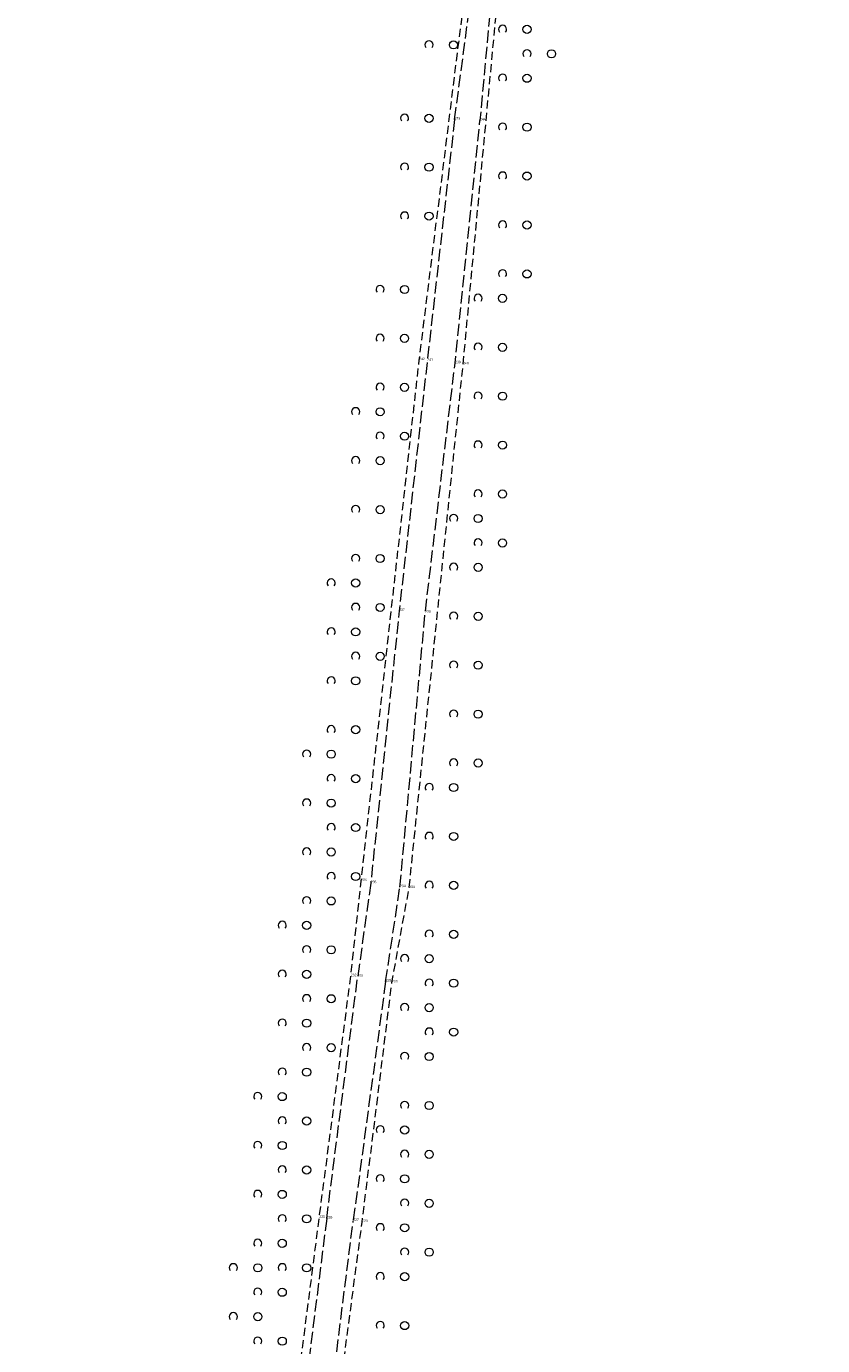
# Model space of a CAD drawing. Header units: metres. Extents: x 5550599 to 5555211, y 5707845 to 5713518.
# Tile 20 of 31: x 5555113 to 5555211, y 5708677 to 5708839. Entities that reach past the tile are written whole.
import ezdxf

# ---------------------------------------------------------------- set-up
doc = ezdxf.new("R2010")
doc.units = ezdxf.units.M
doc.header["$MEASUREMENT"] = 0
doc.linetypes.add('2 1', pattern=[3, 2, -1])
doc.linetypes.add('3 1', pattern=[4, 3, -1])
for name, color, linetype, lineweight in [('EGBADR_O - Numer porządkowy', 7, 'Continuous', 15), ('OTKJ - Jezdnia', 7, 'Continuous', 15), ('OTZK - Zadrzewienie lub zakrzewienie', 7, 'Continuous', 15)]:
    doc.layers.add(name, color=color, linetype=linetype, lineweight=lineweight)
doc.styles.add('MapaZas', font='arial.ttf', dxfattribs={"width": 0.87, "height": 0.9})

# ---------------------------------------------------------------- blocks, each defined once
blk = doc.blocks.new('OTZK_1521')
at = {"layer": 'OTZK - Zadrzewienie lub zakrzewienie', "color": 7, "linetype": 'Continuous', "lineweight": 18}
blk.add_circle((3, 0), 1, dxfattribs=at)
blk.add_arc((-3, 0), 1, 318.5904, 221.4096, dxfattribs=at)
blk = doc.blocks.new('OTZK_1522')
at = {"layer": 'OTZK - Zadrzewienie lub zakrzewienie', "color": 7, "linetype": 'Continuous', "lineweight": 18}
blk.add_circle((3, 0), 1, dxfattribs=at)
blk.add_arc((-3, 0), 1, 318.5904, 221.4096, dxfattribs=at)
blk = doc.blocks.new('OTZK_1523')
at = {"layer": 'OTZK - Zadrzewienie lub zakrzewienie', "color": 7, "linetype": 'Continuous', "lineweight": 18}
blk.add_circle((3, 0), 1, dxfattribs=at)
blk.add_arc((-3, 0), 1, 318.5904, 221.4096, dxfattribs=at)
blk = doc.blocks.new('OTZK_1524')
at = {"layer": 'OTZK - Zadrzewienie lub zakrzewienie', "color": 7, "linetype": 'Continuous', "lineweight": 18}
blk.add_circle((3, 0), 1, dxfattribs=at)
blk.add_arc((-3, 0), 1, 318.5904, 221.4096, dxfattribs=at)
blk = doc.blocks.new('OTZK_1525')
at = {"layer": 'OTZK - Zadrzewienie lub zakrzewienie', "color": 7, "linetype": 'Continuous', "lineweight": 18}
blk.add_circle((3, 0), 1, dxfattribs=at)
blk.add_arc((-3, 0), 1, 318.5904, 221.4096, dxfattribs=at)
blk = doc.blocks.new('OTZK_1526')
at = {"layer": 'OTZK - Zadrzewienie lub zakrzewienie', "color": 7, "linetype": 'Continuous', "lineweight": 18}
blk.add_circle((3, 0), 1, dxfattribs=at)
blk.add_arc((-3, 0), 1, 318.5904, 221.4096, dxfattribs=at)
blk = doc.blocks.new('OTZK_1527')
at = {"layer": 'OTZK - Zadrzewienie lub zakrzewienie', "color": 7, "linetype": 'Continuous', "lineweight": 18}
blk.add_circle((3, 0), 1, dxfattribs=at)
blk.add_arc((-3, 0), 1, 318.5904, 221.4096, dxfattribs=at)
blk = doc.blocks.new('OTZK_1528')
at = {"layer": 'OTZK - Zadrzewienie lub zakrzewienie', "color": 7, "linetype": 'Continuous', "lineweight": 18}
blk.add_circle((3, 0), 1, dxfattribs=at)
blk.add_arc((-3, 0), 1, 318.5904, 221.4096, dxfattribs=at)
blk = doc.blocks.new('OTZK_1529')
at = {"layer": 'OTZK - Zadrzewienie lub zakrzewienie', "color": 7, "linetype": 'Continuous', "lineweight": 18}
blk.add_circle((3, 0), 1, dxfattribs=at)
blk.add_arc((-3, 0), 1, 318.5904, 221.4096, dxfattribs=at)
blk = doc.blocks.new('OTZK_1530')
at = {"layer": 'OTZK - Zadrzewienie lub zakrzewienie', "color": 7, "linetype": 'Continuous', "lineweight": 18}
blk.add_circle((3, 0), 1, dxfattribs=at)
blk.add_arc((-3, 0), 1, 318.5904, 221.4096, dxfattribs=at)
blk = doc.blocks.new('OTZK_1531')
at = {"layer": 'OTZK - Zadrzewienie lub zakrzewienie', "color": 7, "linetype": 'Continuous', "lineweight": 18}
blk.add_circle((3, 0), 1, dxfattribs=at)
blk.add_arc((-3, 0), 1, 318.5904, 221.4096, dxfattribs=at)
blk = doc.blocks.new('OTZK_1532')
at = {"layer": 'OTZK - Zadrzewienie lub zakrzewienie', "color": 7, "linetype": 'Continuous', "lineweight": 18}
blk.add_circle((3, 0), 1, dxfattribs=at)
blk.add_arc((-3, 0), 1, 318.5904, 221.4096, dxfattribs=at)
blk = doc.blocks.new('OTZK_1533')
at = {"layer": 'OTZK - Zadrzewienie lub zakrzewienie', "color": 7, "linetype": 'Continuous', "lineweight": 18}
blk.add_circle((3, 0), 1, dxfattribs=at)
blk.add_arc((-3, 0), 1, 318.5904, 221.4096, dxfattribs=at)
blk = doc.blocks.new('OTZK_1534')
at = {"layer": 'OTZK - Zadrzewienie lub zakrzewienie', "color": 7, "linetype": 'Continuous', "lineweight": 18}
blk.add_circle((3, 0), 1, dxfattribs=at)
blk.add_arc((-3, 0), 1, 318.5904, 221.4096, dxfattribs=at)
blk = doc.blocks.new('OTZK_1535')
at = {"layer": 'OTZK - Zadrzewienie lub zakrzewienie', "color": 7, "linetype": 'Continuous', "lineweight": 18}
blk.add_circle((3, 0), 1, dxfattribs=at)
blk.add_arc((-3, 0), 1, 318.5904, 221.4096, dxfattribs=at)
blk = doc.blocks.new('OTZK_1536')
at = {"layer": 'OTZK - Zadrzewienie lub zakrzewienie', "color": 7, "linetype": 'Continuous', "lineweight": 18}
blk.add_circle((3, 0), 1, dxfattribs=at)
blk.add_arc((-3, 0), 1, 318.5904, 221.4096, dxfattribs=at)
blk = doc.blocks.new('OTZK_1537')
at = {"layer": 'OTZK - Zadrzewienie lub zakrzewienie', "color": 7, "linetype": 'Continuous', "lineweight": 18}
blk.add_circle((3, 0), 1, dxfattribs=at)
blk.add_arc((-3, 0), 1, 318.5904, 221.4096, dxfattribs=at)
blk = doc.blocks.new('OTZK_1538')
at = {"layer": 'OTZK - Zadrzewienie lub zakrzewienie', "color": 7, "linetype": 'Continuous', "lineweight": 18}
blk.add_circle((3, 0), 1, dxfattribs=at)
blk.add_arc((-3, 0), 1, 318.5904, 221.4096, dxfattribs=at)
blk = doc.blocks.new('OTZK_1539')
at = {"layer": 'OTZK - Zadrzewienie lub zakrzewienie', "color": 7, "linetype": 'Continuous', "lineweight": 18}
blk.add_circle((3, 0), 1, dxfattribs=at)
blk.add_arc((-3, 0), 1, 318.5904, 221.4096, dxfattribs=at)
blk = doc.blocks.new('OTZK_1540')
at = {"layer": 'OTZK - Zadrzewienie lub zakrzewienie', "color": 7, "linetype": 'Continuous', "lineweight": 18}
blk.add_circle((3, 0), 1, dxfattribs=at)
blk.add_arc((-3, 0), 1, 318.5904, 221.4096, dxfattribs=at)
blk = doc.blocks.new('OTZK_1541')
at = {"layer": 'OTZK - Zadrzewienie lub zakrzewienie', "color": 7, "linetype": 'Continuous', "lineweight": 18}
blk.add_circle((3, 0), 1, dxfattribs=at)
blk.add_arc((-3, 0), 1, 318.5904, 221.4096, dxfattribs=at)
blk = doc.blocks.new('OTZK_1542')
at = {"layer": 'OTZK - Zadrzewienie lub zakrzewienie', "color": 7, "linetype": 'Continuous', "lineweight": 18}
blk.add_circle((3, 0), 1, dxfattribs=at)
blk.add_arc((-3, 0), 1, 318.5904, 221.4096, dxfattribs=at)
blk = doc.blocks.new('OTZK_1543')
at = {"layer": 'OTZK - Zadrzewienie lub zakrzewienie', "color": 7, "linetype": 'Continuous', "lineweight": 18}
blk.add_circle((3, 0), 1, dxfattribs=at)
blk.add_arc((-3, 0), 1, 318.5904, 221.4096, dxfattribs=at)
blk = doc.blocks.new('OTZK_1544')
at = {"layer": 'OTZK - Zadrzewienie lub zakrzewienie', "color": 7, "linetype": 'Continuous', "lineweight": 18}
blk.add_circle((3, 0), 1, dxfattribs=at)
blk.add_arc((-3, 0), 1, 318.5904, 221.4096, dxfattribs=at)
blk = doc.blocks.new('OTZK_1545')
at = {"layer": 'OTZK - Zadrzewienie lub zakrzewienie', "color": 7, "linetype": 'Continuous', "lineweight": 18}
blk.add_circle((3, 0), 1, dxfattribs=at)
blk.add_arc((-3, 0), 1, 318.5904, 221.4096, dxfattribs=at)
blk = doc.blocks.new('OTZK_1546')
at = {"layer": 'OTZK - Zadrzewienie lub zakrzewienie', "color": 7, "linetype": 'Continuous', "lineweight": 18}
blk.add_circle((3, 0), 1, dxfattribs=at)
blk.add_arc((-3, 0), 1, 318.5904, 221.4096, dxfattribs=at)
blk = doc.blocks.new('OTZK_1547')
at = {"layer": 'OTZK - Zadrzewienie lub zakrzewienie', "color": 7, "linetype": 'Continuous', "lineweight": 18}
blk.add_circle((3, 0), 1, dxfattribs=at)
blk.add_arc((-3, 0), 1, 318.5904, 221.4096, dxfattribs=at)
blk = doc.blocks.new('OTZK_1548')
at = {"layer": 'OTZK - Zadrzewienie lub zakrzewienie', "color": 7, "linetype": 'Continuous', "lineweight": 18}
blk.add_circle((3, 0), 1, dxfattribs=at)
blk.add_arc((-3, 0), 1, 318.5904, 221.4096, dxfattribs=at)
blk = doc.blocks.new('OTZK_1549')
at = {"layer": 'OTZK - Zadrzewienie lub zakrzewienie', "color": 7, "linetype": 'Continuous', "lineweight": 18}
blk.add_circle((3, 0), 1, dxfattribs=at)
blk.add_arc((-3, 0), 1, 318.5904, 221.4096, dxfattribs=at)
blk = doc.blocks.new('OTZK_1550')
at = {"layer": 'OTZK - Zadrzewienie lub zakrzewienie', "color": 7, "linetype": 'Continuous', "lineweight": 18}
blk.add_circle((3, 0), 1, dxfattribs=at)
blk.add_arc((-3, 0), 1, 318.5904, 221.4096, dxfattribs=at)
blk = doc.blocks.new('OTZK_1551')
at = {"layer": 'OTZK - Zadrzewienie lub zakrzewienie', "color": 7, "linetype": 'Continuous', "lineweight": 18}
blk.add_circle((3, 0), 1, dxfattribs=at)
blk.add_arc((-3, 0), 1, 318.5904, 221.4096, dxfattribs=at)
blk = doc.blocks.new('OTZK_1552')
at = {"layer": 'OTZK - Zadrzewienie lub zakrzewienie', "color": 7, "linetype": 'Continuous', "lineweight": 18}
blk.add_circle((3, 0), 1, dxfattribs=at)
blk.add_arc((-3, 0), 1, 318.5904, 221.4096, dxfattribs=at)
blk = doc.blocks.new('OTZK_1553')
at = {"layer": 'OTZK - Zadrzewienie lub zakrzewienie', "color": 7, "linetype": 'Continuous', "lineweight": 18}
blk.add_circle((3, 0), 1, dxfattribs=at)
blk.add_arc((-3, 0), 1, 318.5904, 221.4096, dxfattribs=at)
blk = doc.blocks.new('OTZK_1554')
at = {"layer": 'OTZK - Zadrzewienie lub zakrzewienie', "color": 7, "linetype": 'Continuous', "lineweight": 18}
blk.add_circle((3, 0), 1, dxfattribs=at)
blk.add_arc((-3, 0), 1, 318.5904, 221.4096, dxfattribs=at)
blk = doc.blocks.new('OTZK_1555')
at = {"layer": 'OTZK - Zadrzewienie lub zakrzewienie', "color": 7, "linetype": 'Continuous', "lineweight": 18}
blk.add_circle((3, 0), 1, dxfattribs=at)
blk.add_arc((-3, 0), 1, 318.5904, 221.4096, dxfattribs=at)
blk = doc.blocks.new('OTZK_1556')
at = {"layer": 'OTZK - Zadrzewienie lub zakrzewienie', "color": 7, "linetype": 'Continuous', "lineweight": 18}
blk.add_circle((3, 0), 1, dxfattribs=at)
blk.add_arc((-3, 0), 1, 318.5904, 221.4096, dxfattribs=at)
blk = doc.blocks.new('OTZK_1557')
at = {"layer": 'OTZK - Zadrzewienie lub zakrzewienie', "color": 7, "linetype": 'Continuous', "lineweight": 18}
blk.add_circle((3, 0), 1, dxfattribs=at)
blk.add_arc((-3, 0), 1, 318.5904, 221.4096, dxfattribs=at)
blk = doc.blocks.new('OTZK_1558')
at = {"layer": 'OTZK - Zadrzewienie lub zakrzewienie', "color": 7, "linetype": 'Continuous', "lineweight": 18}
blk.add_circle((3, 0), 1, dxfattribs=at)
blk.add_arc((-3, 0), 1, 318.5904, 221.4096, dxfattribs=at)
blk = doc.blocks.new('OTZK_1559')
at = {"layer": 'OTZK - Zadrzewienie lub zakrzewienie', "color": 7, "linetype": 'Continuous', "lineweight": 18}
blk.add_circle((3, 0), 1, dxfattribs=at)
blk.add_arc((-3, 0), 1, 318.5904, 221.4096, dxfattribs=at)
blk = doc.blocks.new('OTZK_1560')
at = {"layer": 'OTZK - Zadrzewienie lub zakrzewienie', "color": 7, "linetype": 'Continuous', "lineweight": 18}
blk.add_circle((3, 0), 1, dxfattribs=at)
blk.add_arc((-3, 0), 1, 318.5904, 221.4096, dxfattribs=at)
blk = doc.blocks.new('OTZK_1561')
at = {"layer": 'OTZK - Zadrzewienie lub zakrzewienie', "color": 7, "linetype": 'Continuous', "lineweight": 18}
blk.add_circle((3, 0), 1, dxfattribs=at)
blk.add_arc((-3, 0), 1, 318.5904, 221.4096, dxfattribs=at)
blk = doc.blocks.new('OTZK_1562')
at = {"layer": 'OTZK - Zadrzewienie lub zakrzewienie', "color": 7, "linetype": 'Continuous', "lineweight": 18}
blk.add_circle((3, 0), 1, dxfattribs=at)
blk.add_arc((-3, 0), 1, 318.5904, 221.4096, dxfattribs=at)
blk = doc.blocks.new('OTZK_1563')
at = {"layer": 'OTZK - Zadrzewienie lub zakrzewienie', "color": 7, "linetype": 'Continuous', "lineweight": 18}
blk.add_circle((3, 0), 1, dxfattribs=at)
blk.add_arc((-3, 0), 1, 318.5904, 221.4096, dxfattribs=at)
blk = doc.blocks.new('OTZK_1564')
at = {"layer": 'OTZK - Zadrzewienie lub zakrzewienie', "color": 7, "linetype": 'Continuous', "lineweight": 18}
blk.add_circle((3, 0), 1, dxfattribs=at)
blk.add_arc((-3, 0), 1, 318.5904, 221.4096, dxfattribs=at)
blk = doc.blocks.new('*U1531')
at = {"layer": 'OTZK - Zadrzewienie lub zakrzewienie', "color": 7, "linetype": 'Continuous', "lineweight": 18, "xscale": 0.5, "yscale": 0.5, "zscale": 0.5}
for name, p in [('OTZK_1564', (21, 129)), ('OTZK_1563', (18, 120)), ('OTZK_1562', (18, 114)), ('OTZK_1561', (18, 108)), ('OTZK_1560', (15, 99)), ('OTZK_1559', (15, 93)), ('OTZK_1558', (15, 87)), ('OTZK_1557', (12, 84)), ('OTZK_1556', (15, 81)), ('OTZK_1555', (12, 78)), ('OTZK_1554', (12, 72)), ('OTZK_1553', (12, 66)), ('OTZK_1552', (9, 63)), ('OTZK_1551', (12, 60)), ('OTZK_1550', (9, 57)), ('OTZK_1549', (12, 54)), ('OTZK_1548', (9, 51)), ('OTZK_1547', (9, 45)), ('OTZK_1546', (6, 42)), ('OTZK_1545', (9, 39)), ('OTZK_1544', (6, 36)), ('OTZK_1543', (9, 33)), ('OTZK_1542', (6, 30)), ('OTZK_1541', (9, 27)), ('OTZK_1540', (6, 24)), ('OTZK_1539', (3, 21)), ('OTZK_1538', (6, 18)), ('OTZK_1537', (3, 15)), ('OTZK_1536', (6, 12)), ('OTZK_1535', (3, 9)), ('OTZK_1534', (6, 6)), ('OTZK_1533', (3, 3)), ('OTZK_1532', (0, 0)), ('OTZK_1531', (3, -3)), ('OTZK_1530', (0, -6)), ('OTZK_1529', (3, -9)), ('OTZK_1528', (0, -12)), ('OTZK_1527', (3, -15)), ('OTZK_1526', (0, -18)), ('OTZK_1524', (-3, -21)), ('OTZK_1525', (3, -21)), ('OTZK_1523', (0, -24)), ('OTZK_1522', (-3, -27)), ('OTZK_1521', (0, -30))]:
    blk.add_blockref(name, p, dxfattribs=at)
blk = doc.blocks.new('OTZK_1633')
at = {"layer": 'OTZK - Zadrzewienie lub zakrzewienie', "color": 7, "linetype": 'Continuous', "lineweight": 18}
blk.add_circle((3, 0), 1, dxfattribs=at)
blk.add_arc((-3, 0), 1, 318.5904, 221.4096, dxfattribs=at)
blk = doc.blocks.new('OTZK_1634')
at = {"layer": 'OTZK - Zadrzewienie lub zakrzewienie', "color": 7, "linetype": 'Continuous', "lineweight": 18}
blk.add_circle((3, 0), 1, dxfattribs=at)
blk.add_arc((-3, 0), 1, 318.5904, 221.4096, dxfattribs=at)
blk = doc.blocks.new('OTZK_1635')
at = {"layer": 'OTZK - Zadrzewienie lub zakrzewienie', "color": 7, "linetype": 'Continuous', "lineweight": 18}
blk.add_circle((3, 0), 1, dxfattribs=at)
blk.add_arc((-3, 0), 1, 318.5904, 221.4096, dxfattribs=at)
blk = doc.blocks.new('OTZK_1636')
at = {"layer": 'OTZK - Zadrzewienie lub zakrzewienie', "color": 7, "linetype": 'Continuous', "lineweight": 18}
blk.add_circle((3, 0), 1, dxfattribs=at)
blk.add_arc((-3, 0), 1, 318.5904, 221.4096, dxfattribs=at)
blk = doc.blocks.new('OTZK_1637')
at = {"layer": 'OTZK - Zadrzewienie lub zakrzewienie', "color": 7, "linetype": 'Continuous', "lineweight": 18}
blk.add_circle((3, 0), 1, dxfattribs=at)
blk.add_arc((-3, 0), 1, 318.5904, 221.4096, dxfattribs=at)
blk = doc.blocks.new('OTZK_1638')
at = {"layer": 'OTZK - Zadrzewienie lub zakrzewienie', "color": 7, "linetype": 'Continuous', "lineweight": 18}
blk.add_circle((3, 0), 1, dxfattribs=at)
blk.add_arc((-3, 0), 1, 318.5904, 221.4096, dxfattribs=at)
blk = doc.blocks.new('OTZK_1639')
at = {"layer": 'OTZK - Zadrzewienie lub zakrzewienie', "color": 7, "linetype": 'Continuous', "lineweight": 18}
blk.add_circle((3, 0), 1, dxfattribs=at)
blk.add_arc((-3, 0), 1, 318.5904, 221.4096, dxfattribs=at)
blk = doc.blocks.new('OTZK_1640')
at = {"layer": 'OTZK - Zadrzewienie lub zakrzewienie', "color": 7, "linetype": 'Continuous', "lineweight": 18}
blk.add_circle((3, 0), 1, dxfattribs=at)
blk.add_arc((-3, 0), 1, 318.5904, 221.4096, dxfattribs=at)
blk = doc.blocks.new('OTZK_1641')
at = {"layer": 'OTZK - Zadrzewienie lub zakrzewienie', "color": 7, "linetype": 'Continuous', "lineweight": 18}
blk.add_circle((3, 0), 1, dxfattribs=at)
blk.add_arc((-3, 0), 1, 318.5904, 221.4096, dxfattribs=at)
blk = doc.blocks.new('OTZK_1642')
at = {"layer": 'OTZK - Zadrzewienie lub zakrzewienie', "color": 7, "linetype": 'Continuous', "lineweight": 18}
blk.add_circle((3, 0), 1, dxfattribs=at)
blk.add_arc((-3, 0), 1, 318.5904, 221.4096, dxfattribs=at)
blk = doc.blocks.new('OTZK_1643')
at = {"layer": 'OTZK - Zadrzewienie lub zakrzewienie', "color": 7, "linetype": 'Continuous', "lineweight": 18}
blk.add_circle((3, 0), 1, dxfattribs=at)
blk.add_arc((-3, 0), 1, 318.5904, 221.4096, dxfattribs=at)
blk = doc.blocks.new('OTZK_1644')
at = {"layer": 'OTZK - Zadrzewienie lub zakrzewienie', "color": 7, "linetype": 'Continuous', "lineweight": 18}
blk.add_circle((3, 0), 1, dxfattribs=at)
blk.add_arc((-3, 0), 1, 318.5904, 221.4096, dxfattribs=at)
blk = doc.blocks.new('OTZK_1645')
at = {"layer": 'OTZK - Zadrzewienie lub zakrzewienie', "color": 7, "linetype": 'Continuous', "lineweight": 18}
blk.add_circle((3, 0), 1, dxfattribs=at)
blk.add_arc((-3, 0), 1, 318.5904, 221.4096, dxfattribs=at)
blk = doc.blocks.new('OTZK_1646')
at = {"layer": 'OTZK - Zadrzewienie lub zakrzewienie', "color": 7, "linetype": 'Continuous', "lineweight": 18}
blk.add_circle((3, 0), 1, dxfattribs=at)
blk.add_arc((-3, 0), 1, 318.5904, 221.4096, dxfattribs=at)
blk = doc.blocks.new('OTZK_1647')
at = {"layer": 'OTZK - Zadrzewienie lub zakrzewienie', "color": 7, "linetype": 'Continuous', "lineweight": 18}
blk.add_circle((3, 0), 1, dxfattribs=at)
blk.add_arc((-3, 0), 1, 318.5904, 221.4096, dxfattribs=at)
blk = doc.blocks.new('OTZK_1648')
at = {"layer": 'OTZK - Zadrzewienie lub zakrzewienie', "color": 7, "linetype": 'Continuous', "lineweight": 18}
blk.add_circle((3, 0), 1, dxfattribs=at)
blk.add_arc((-3, 0), 1, 318.5904, 221.4096, dxfattribs=at)
blk = doc.blocks.new('OTZK_1649')
at = {"layer": 'OTZK - Zadrzewienie lub zakrzewienie', "color": 7, "linetype": 'Continuous', "lineweight": 18}
blk.add_circle((3, 0), 1, dxfattribs=at)
blk.add_arc((-3, 0), 1, 318.5904, 221.4096, dxfattribs=at)
blk = doc.blocks.new('OTZK_1650')
at = {"layer": 'OTZK - Zadrzewienie lub zakrzewienie', "color": 7, "linetype": 'Continuous', "lineweight": 18}
blk.add_circle((3, 0), 1, dxfattribs=at)
blk.add_arc((-3, 0), 1, 318.5904, 221.4096, dxfattribs=at)
blk = doc.blocks.new('OTZK_1651')
at = {"layer": 'OTZK - Zadrzewienie lub zakrzewienie', "color": 7, "linetype": 'Continuous', "lineweight": 18}
blk.add_circle((3, 0), 1, dxfattribs=at)
blk.add_arc((-3, 0), 1, 318.5904, 221.4096, dxfattribs=at)
blk = doc.blocks.new('OTZK_1652')
at = {"layer": 'OTZK - Zadrzewienie lub zakrzewienie', "color": 7, "linetype": 'Continuous', "lineweight": 18}
blk.add_circle((3, 0), 1, dxfattribs=at)
blk.add_arc((-3, 0), 1, 318.5904, 221.4096, dxfattribs=at)
blk = doc.blocks.new('OTZK_1653')
at = {"layer": 'OTZK - Zadrzewienie lub zakrzewienie', "color": 7, "linetype": 'Continuous', "lineweight": 18}
blk.add_circle((3, 0), 1, dxfattribs=at)
blk.add_arc((-3, 0), 1, 318.5904, 221.4096, dxfattribs=at)
blk = doc.blocks.new('OTZK_1654')
at = {"layer": 'OTZK - Zadrzewienie lub zakrzewienie', "color": 7, "linetype": 'Continuous', "lineweight": 18}
blk.add_circle((3, 0), 1, dxfattribs=at)
blk.add_arc((-3, 0), 1, 318.5904, 221.4096, dxfattribs=at)
blk = doc.blocks.new('OTZK_1655')
at = {"layer": 'OTZK - Zadrzewienie lub zakrzewienie', "color": 7, "linetype": 'Continuous', "lineweight": 18}
blk.add_circle((3, 0), 1, dxfattribs=at)
blk.add_arc((-3, 0), 1, 318.5904, 221.4096, dxfattribs=at)
blk = doc.blocks.new('OTZK_1656')
at = {"layer": 'OTZK - Zadrzewienie lub zakrzewienie', "color": 7, "linetype": 'Continuous', "lineweight": 18}
blk.add_circle((3, 0), 1, dxfattribs=at)
blk.add_arc((-3, 0), 1, 318.5904, 221.4096, dxfattribs=at)
blk = doc.blocks.new('OTZK_1657')
at = {"layer": 'OTZK - Zadrzewienie lub zakrzewienie', "color": 7, "linetype": 'Continuous', "lineweight": 18}
blk.add_circle((3, 0), 1, dxfattribs=at)
blk.add_arc((-3, 0), 1, 318.5904, 221.4096, dxfattribs=at)
blk = doc.blocks.new('OTZK_1658')
at = {"layer": 'OTZK - Zadrzewienie lub zakrzewienie', "color": 7, "linetype": 'Continuous', "lineweight": 18}
blk.add_circle((3, 0), 1, dxfattribs=at)
blk.add_arc((-3, 0), 1, 318.5904, 221.4096, dxfattribs=at)
blk = doc.blocks.new('OTZK_1659')
at = {"layer": 'OTZK - Zadrzewienie lub zakrzewienie', "color": 7, "linetype": 'Continuous', "lineweight": 18}
blk.add_circle((3, 0), 1, dxfattribs=at)
blk.add_arc((-3, 0), 1, 318.5904, 221.4096, dxfattribs=at)
blk = doc.blocks.new('OTZK_1660')
at = {"layer": 'OTZK - Zadrzewienie lub zakrzewienie', "color": 7, "linetype": 'Continuous', "lineweight": 18}
blk.add_circle((3, 0), 1, dxfattribs=at)
blk.add_arc((-3, 0), 1, 318.5904, 221.4096, dxfattribs=at)
blk = doc.blocks.new('OTZK_1661')
at = {"layer": 'OTZK - Zadrzewienie lub zakrzewienie', "color": 7, "linetype": 'Continuous', "lineweight": 18}
blk.add_circle((3, 0), 1, dxfattribs=at)
blk.add_arc((-3, 0), 1, 318.5904, 221.4096, dxfattribs=at)
blk = doc.blocks.new('OTZK_1662')
at = {"layer": 'OTZK - Zadrzewienie lub zakrzewienie', "color": 7, "linetype": 'Continuous', "lineweight": 18}
blk.add_circle((3, 0), 1, dxfattribs=at)
blk.add_arc((-3, 0), 1, 318.5904, 221.4096, dxfattribs=at)
blk = doc.blocks.new('OTZK_1663')
at = {"layer": 'OTZK - Zadrzewienie lub zakrzewienie', "color": 7, "linetype": 'Continuous', "lineweight": 18}
blk.add_circle((3, 0), 1, dxfattribs=at)
blk.add_arc((-3, 0), 1, 318.5904, 221.4096, dxfattribs=at)
blk = doc.blocks.new('OTZK_1664')
at = {"layer": 'OTZK - Zadrzewienie lub zakrzewienie', "color": 7, "linetype": 'Continuous', "lineweight": 18}
blk.add_circle((3, 0), 1, dxfattribs=at)
blk.add_arc((-3, 0), 1, 318.5904, 221.4096, dxfattribs=at)
blk = doc.blocks.new('OTZK_1665')
at = {"layer": 'OTZK - Zadrzewienie lub zakrzewienie', "color": 7, "linetype": 'Continuous', "lineweight": 18}
blk.add_circle((3, 0), 1, dxfattribs=at)
blk.add_arc((-3, 0), 1, 318.5904, 221.4096, dxfattribs=at)
blk = doc.blocks.new('OTZK_1666')
at = {"layer": 'OTZK - Zadrzewienie lub zakrzewienie', "color": 7, "linetype": 'Continuous', "lineweight": 18}
blk.add_circle((3, 0), 1, dxfattribs=at)
blk.add_arc((-3, 0), 1, 318.5904, 221.4096, dxfattribs=at)
blk = doc.blocks.new('OTZK_1667')
at = {"layer": 'OTZK - Zadrzewienie lub zakrzewienie', "color": 7, "linetype": 'Continuous', "lineweight": 18}
blk.add_circle((3, 0), 1, dxfattribs=at)
blk.add_arc((-3, 0), 1, 318.5904, 221.4096, dxfattribs=at)
blk = doc.blocks.new('OTZK_1668')
at = {"layer": 'OTZK - Zadrzewienie lub zakrzewienie', "color": 7, "linetype": 'Continuous', "lineweight": 18}
blk.add_circle((3, 0), 1, dxfattribs=at)
blk.add_arc((-3, 0), 1, 318.5904, 221.4096, dxfattribs=at)
blk = doc.blocks.new('OTZK_1669')
at = {"layer": 'OTZK - Zadrzewienie lub zakrzewienie', "color": 7, "linetype": 'Continuous', "lineweight": 18}
blk.add_circle((3, 0), 1, dxfattribs=at)
blk.add_arc((-3, 0), 1, 318.5904, 221.4096, dxfattribs=at)
blk = doc.blocks.new('*U1646')
at = {"layer": 'OTZK - Zadrzewienie lub zakrzewienie', "color": 7, "linetype": 'Continuous', "lineweight": 18, "xscale": 0.5, "yscale": 0.5, "zscale": 0.5}
for name, p in [('OTZK_1669', (7.5, 84)), ('OTZK_1668', (10.5, 81)), ('OTZK_1667', (7.5, 78)), ('OTZK_1666', (7.5, 72)), ('OTZK_1665', (7.5, 66)), ('OTZK_1664', (7.5, 60)), ('OTZK_1663', (7.5, 54)), ('OTZK_1662', (4.5, 51)), ('OTZK_1661', (4.5, 45)), ('OTZK_1660', (4.5, 39)), ('OTZK_1659', (4.5, 33)), ('OTZK_1658', (4.5, 27)), ('OTZK_1657', (1.5, 24)), ('OTZK_1656', (4.5, 21)), ('OTZK_1655', (1.5, 18)), ('OTZK_1654', (1.5, 12)), ('OTZK_1653', (1.5, 6)), ('OTZK_1652', (1.5, 0)), ('OTZK_1651', (1.5, -6)), ('OTZK_1650', (-1.5, -9)), ('OTZK_1649', (-1.5, -15)), ('OTZK_1648', (-1.5, -21)), ('OTZK_1647', (-1.5, -27)), ('OTZK_1646', (-4.5, -30)), ('OTZK_1645', (-1.5, -33)), ('OTZK_1644', (-4.5, -36)), ('OTZK_1643', (-1.5, -39)), ('OTZK_1642', (-4.5, -42)), ('OTZK_1641', (-4.5, -48)), ('OTZK_1640', (-7.5, -51)), ('OTZK_1639', (-4.5, -54)), ('OTZK_1638', (-7.5, -57)), ('OTZK_1637', (-4.5, -60)), ('OTZK_1636', (-7.5, -63)), ('OTZK_1635', (-4.5, -66)), ('OTZK_1634', (-7.5, -69)), ('OTZK_1633', (-7.5, -75))]:
    blk.add_blockref(name, p, dxfattribs=at)

msp = doc.modelspace()

# ---------------------------------------------------------------- linework, layer by layer
at = {"layer": 'OTKJ - Jezdnia', "color": 7, "linetype": '3 1', "lineweight": 18, "ltscale": 0.5}
for p, q in [((5555155.11, 5708734.03), (5555153.51, 5708722.54)), ((5555156.94, 5708721.96), (5555158.69, 5708733.54)), ((5555149.71, 5708692.89), (5555153.51, 5708722.54)), ((5555156.94, 5708721.96), (5555152.96, 5708692.6)), ((5555149.71, 5708692.89), (5555145.48, 5708659.34)), ((5555148.68, 5708658.69), (5555152.96, 5708692.6))]:
    msp.add_line(p, q, dxfattribs=at)
at = {"layer": 'OTKJ - Jezdnia', "color": 7, "linetype": '3 1', "lineweight": 18, "ltscale": 0.5, "flags": 128}
for points in [[(5555165.4, 5708827.72), (5555168.63, 5708852.04), (5555171.62, 5708878.6), (5555175.45, 5708911.15)], [(5555174.43, 5708878.3), (5555170.74, 5708851.74), (5555168.5, 5708827.57)], [(5555165.4, 5708827.72), (5555162.05, 5708798.1), (5555158.6, 5708767.45), (5555155.11, 5708734.03)], [(5555158.69, 5708733.54), (5555161.79, 5708767.19), (5555165.45, 5708797.8), (5555168.5, 5708827.57)]]:
    msp.add_lwpolyline(points, dxfattribs=at)
at = {"layer": 'OTZK - Zadrzewienie lub zakrzewienie', "color": 7, "linetype": '2 1', "lineweight": 18, "ltscale": 0.5, "flags": 128}
for points in [[(5555112.88, 5708521.57), (5555119.91, 5708522.14), (5555123.8, 5708528.5), (5555127.08, 5708537.04), (5555128.47, 5708544.54), (5555132.18, 5708568.81), (5555136.63, 5708600.07), (5555140.51, 5708629.82), (5555144.49, 5708659.46), (5555148.8, 5708692.99), (5555152.67, 5708722.62), (5555153.94, 5708734.28), (5555161.06, 5708798.18), (5555167.78, 5708852.14), (5555174.62, 5708911.13), (5555180.33, 5708951.86), (5555186.39, 5709001.98), (5555194.14, 5709061.23), (5555202.44, 5709121.53), (5555206.05, 5709155.34)], [(5555146.26, 5708522.38), (5555139.77, 5708524.62), (5555134.37, 5708532.98), (5555135.1, 5708543.77), (5555138.58, 5708568.29), (5555142.63, 5708599.15), (5555146.01, 5708629.36), (5555149.58, 5708658.58), (5555154.06, 5708692.45), (5555157.71, 5708721.85), (5555159.82, 5708733.43), (5555166.44, 5708797.66), (5555171.53, 5708851.63), (5555175.26, 5708878.23), (5555179.12, 5708910.71), (5555181.26, 5708927.18), (5555184.76, 5708951.4), (5555187.93, 5708977.06), (5555194.93, 5709032.19), (5555198.48, 5709060.65), (5555202.58, 5709091.14), (5555206.63, 5709120.91), (5555210.29, 5709143.7), (5555210.53, 5709154.77)]]:
    msp.add_lwpolyline(points, dxfattribs=at)

# ---------------------------------------------------------------- block references
at = {"layer": 'OTZK - Zadrzewienie lub zakrzewienie', "color": 7, "linetype": 'Continuous', "lineweight": 18}
for name, p in [('*U1646', (5555165.28, 5708754.76)), ('*U1531', (5555142.76, 5708707.85))]:
    msp.add_blockref(name, p, dxfattribs=at)

# ---------------------------------------------------------------- texts
at = {"layer": 'EGBADR_O - Numer porządkowy', "color": 5, "linetype": 'Continuous', "lineweight": 18, "style": 'MapaZas', "width": 0.8}
for s, p in [('243', (5555165.4, 5708827.72)), ('244', (5555168.5, 5708827.57)), ('242', (5555161.06, 5708798.18)), ('241', (5555162.05, 5708798.1)), ('239', (5555165.45, 5708797.8)), ('240', (5555166.44, 5708797.66)), ('237', (5555158.6, 5708767.45)), ('238', (5555161.79, 5708767.19)), ('236', (5555153.94, 5708734.28)), ('235', (5555155.11, 5708734.03)), ('234', (5555158.69, 5708733.54)), ('233', (5555159.82, 5708733.43)), ('232', (5555152.67, 5708722.62)), ('231', (5555153.51, 5708722.54)), ('229', (5555156.94, 5708721.96)), ('230', (5555157.71, 5708721.85)), ('225', (5555148.8, 5708692.99)), ('226', (5555149.71, 5708692.89)), ('227', (5555152.96, 5708692.6)), ('228', (5555154.06, 5708692.45))]:
    msp.add_text(s, height=0.3, dxfattribs=at).set_placement(p)

doc.saveas('drawing.dxf')
